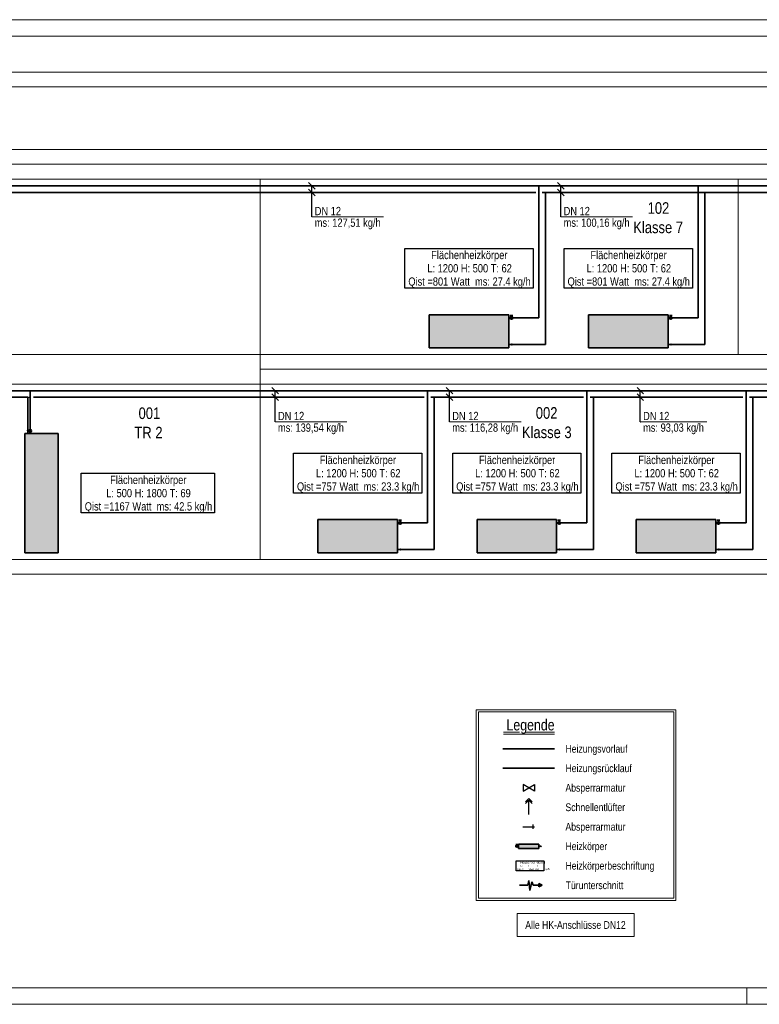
# Model space of a CAD drawing. Extents: x -88 to 926, y 37 to 334.
# Tile 4 of 12: x 515 to 738, y 37 to 334. Entities that reach past the tile are written whole.
import ezdxf
from ezdxf.lldxf.tags import DXFTag

# ---------------------------------------------------------------- set-up
doc = ezdxf.new("R2010")
doc.units = 0
doc.layers.get('0').update_dxf_attribs({"lineweight": 13})
for name, color, linetype, lineweight in [('H_BI_Bauteile', 7, 'Continuous', 25), ('H_BI_Heizkoerpertext', 7, 'Continuous', 25), ('H_BI_Text', 7, 'Continuous', 25), ('X_BI_Geometrie', 7, 'Continuous', 13), ('X_BI_Text', 7, 'Continuous', 25)]:
    doc.layers.add(name, color=color, linetype=linetype, lineweight=lineweight)
for name, color, linetype, lineweight, true_color in [('H_BI_Heizkoerper', 1, 'Continuous', 35, 0xff0000), ('H_BI_Heizkoerperflaeche', 7, 'Continuous', 35, 0xffcccc), ('H_BI_Ruecklauf', 5, 'fein_strichliert', 35, 0x0000ff), ('H_BI_Vorlauf', 7, 'Continuous', 35, 0xed0e24), ('X_BI_Schemaaufbau', 9, 'Continuous', 18, 0x808080)]:
    doc.layers.add(name, color=color, linetype=linetype, lineweight=lineweight, true_color=true_color)
doc.styles.get("Standard").update_dxf_attribs({"font": 'arial.ttf'})
tags = doc.linetypes.add('fein_strichliert', pattern=[4, 1, -2, 1]).pattern_tags.tags
tags[8:9] = [DXFTag(74, 4), DXFTag(75, 0), DXFTag(340, '0'), DXFTag(46, 0.0), DXFTag(50, 0.0), DXFTag(44, 0.0), DXFTag(45, 0.0)]
tags[6:7] = [DXFTag(74, 4), DXFTag(75, 0), DXFTag(340, '0'), DXFTag(46, 0.0), DXFTag(50, 0.0), DXFTag(44, 0.0), DXFTag(45, 0.0)]
tags[4:5] = [DXFTag(74, 4), DXFTag(75, 0), DXFTag(340, '0'), DXFTag(46, 0.0), DXFTag(50, 0.0), DXFTag(44, 0.0), DXFTag(45, 0.0)]

# ---------------------------------------------------------------- blocks, each defined once
blk = doc.blocks.new('Blockreferenz-A03ENM1PI0', base_point=(-88.02, 36.58))
at = {"color": 0, "linetype": 'ByBlock', "lineweight": -2, "ltscale": 0.13}
for p, q in [((925.98, 333.58), (-88.02, 333.58)), ((920.98, 328.58), (-68.02, 328.58)), ((-68.02, 41.58), (920.98, 41.58)), ((733.98, 41.58), (733.98, 36.58)), ((-88.02, 36.58), (925.98, 36.58))]:
    blk.add_line(p, q, dxfattribs=at)
blk = doc.blocks.new('Polylinie-A03ENM1RI0', base_point=(-31.31, 170.78))
at = {"color": 0, "linetype": 'ByBlock', "lineweight": -2, "ltscale": 0.18}
for p, q in [((431.13, 223.68), (904.21, 223.68)), ((904.21, 170.78), (-31.31, 170.78))]:
    blk.add_line(p, q, dxfattribs=at)
blk = doc.blocks.new('Polylinie-A03ENM1TI0', base_point=(-31.31, 232.6))
at = {"color": 0, "linetype": 'ByBlock', "lineweight": -2, "ltscale": 0.18}
for p, q in [((431.13, 285.5), (904.21, 285.5)), ((904.21, 232.6), (-31.31, 232.6))]:
    blk.add_line(p, q, dxfattribs=at)
blk = doc.blocks.new('Polylinie-A03ENM1VI0', base_point=(-31.31, 294.42))
at = {"color": 0, "linetype": 'ByBlock', "lineweight": -2, "ltscale": 0.18}
for p, q in [((-31.31, 313.33), (788.17, 313.33)), ((904.21, 294.42), (-31.31, 294.42))]:
    blk.add_line(p, q, dxfattribs=at)
blk = doc.blocks.new('Heizkörper-A03ENM5NI0', base_point=(516.39, 172.78))
at = {"color": 0, "linetype": 'ByBlock', "lineweight": -2, "ltscale": 0.35}
for p, q in [((526.39, 208.78), (516.39, 208.78)), ((516.39, 208.78), (516.39, 172.78)), ((526.39, 172.78), (526.39, 208.78)), ((516.39, 172.78), (526.39, 172.78))]:
    blk.add_line(p, q, dxfattribs=at)
at = {"layer": 'H_BI_Heizkoerperflaeche', "linetype": 'ByBlock', "lineweight": -2, "ltscale": 0.35}
blk.add_solid([(526.39, 172.78), (526.39, 208.78), (516.39, 172.78), (516.39, 208.78)], dxfattribs=at)
at = {"layer": 'H_BI_Ruecklauf', "linetype": 'fein_strichliert', "lineweight": -2, "ltscale": 0.35}
blk.add_line((517.29, 208.78), (517.29, 209.68), dxfattribs=at)
blk.add_circle((517.29, 209.68), 0.1, dxfattribs=at)
at = {"layer": 'H_BI_Vorlauf', "linetype": 'ByBlock', "lineweight": -2, "ltscale": 0.35}
blk.add_line((517.99, 210.38), (517.99, 208.78), dxfattribs=at)
for radius in [0.4, 0.3, 0.2, 0.1]:
    blk.add_circle((517.99, 209.58), radius, dxfattribs=at)
blk = doc.blocks.new('Bauteilbeschriftung-A03ENM5PI0', base_point=(533.39, 184.78))
at = {"color": 0, "lineweight": -2}
for p, q in [((533.39, 196.78), (573.59, 196.78)), ((533.39, 184.78), (533.39, 196.78)), ((573.59, 196.78), (573.59, 184.78)), ((573.59, 184.78), (533.39, 184.78))]:
    blk.add_line(p, q, dxfattribs=at)
at = {"color": 0, "linetype": 'ByBlock', "lineweight": -2, "ltscale": 0.25, "char_height": 2.5, "attachment_point": 1}
for s, insert in [('{\\W0.8;\\fArial;Flächenheizkörper}', (542.09, 196.03)), ('{\\W0.8;\\fArial;L: 500 H: 1800 T: 69}', (540.92, 192.03)), ('{\\W0.8;\\fArial;Qist =1167 Watt  ms: 42.5 kg/h}', (534.43, 188.03))]:
    blk.add_mtext(s, dxfattribs=dict(at, insert=insert))
blk = doc.blocks.new('Heizkörper-A03ENM67I0', base_point=(604.69, 172.78))
at = {"color": 0, "linetype": 'ByBlock', "lineweight": -2, "ltscale": 0.35}
for p, q in [((628.69, 182.78), (604.69, 182.78)), ((604.69, 182.78), (604.69, 172.78)), ((628.69, 172.78), (628.69, 182.78)), ((604.69, 172.78), (628.69, 172.78))]:
    blk.add_line(p, q, dxfattribs=at)
at = {"layer": 'H_BI_Heizkoerperflaeche', "linetype": 'ByBlock', "lineweight": -2, "ltscale": 0.35}
blk.add_solid([(628.69, 172.78), (628.69, 182.78), (604.69, 172.78), (604.69, 182.78)], dxfattribs=at)
at = {"layer": 'H_BI_Ruecklauf', "linetype": 'fein_strichliert', "lineweight": -2, "ltscale": 0.35}
blk.add_line((628.69, 173.78), (629.59, 173.78), dxfattribs=at)
blk.add_circle((629.59, 173.78), 0.1, dxfattribs=at)
at = {"layer": 'H_BI_Vorlauf', "linetype": 'ByBlock', "lineweight": -2, "ltscale": 0.35}
for p, q in [((628.69, 181.78), (630.29, 181.78)), ((629.89, 182.58), (629.09, 182.58)), ((629.49, 182.18), (629.49, 182.58))]:
    blk.add_line(p, q, dxfattribs=at)
for radius in [0.4, 0.3, 0.2, 0.1]:
    blk.add_circle((629.49, 181.78), radius, dxfattribs=at)
blk = doc.blocks.new('Bauteilbeschriftung-A03ENM69I0', base_point=(597.36, 190.78))
at = {"color": 0, "lineweight": -2}
for p, q in [((597.36, 202.78), (636.01, 202.78)), ((597.36, 190.78), (597.36, 202.78)), ((636.01, 202.78), (636.01, 190.78)), ((636.01, 190.78), (597.36, 190.78))]:
    blk.add_line(p, q, dxfattribs=at)
at = {"color": 0, "linetype": 'ByBlock', "lineweight": -2, "ltscale": 0.25, "char_height": 2.5, "attachment_point": 1}
for s, insert in [('{\\W0.8;\\fArial;Flächenheizkörper}', (605.29, 202.03)), ('{\\W0.8;\\fArial;L: 1200 H: 500 T: 62}', (604.13, 198.03)), ('{\\W0.8;\\fArial;Qist =757 Watt  ms: 23.3 kg/h}', (598.41, 194.03))]:
    blk.add_mtext(s, dxfattribs=dict(at, insert=insert))
blk = doc.blocks.new('Heizkörper-A03ENM6BI0', base_point=(700.69, 172.78))
at = {"color": 0, "linetype": 'ByBlock', "lineweight": -2, "ltscale": 0.35}
for p, q in [((724.69, 182.78), (700.69, 182.78)), ((700.69, 182.78), (700.69, 172.78)), ((724.69, 172.78), (724.69, 182.78)), ((700.69, 172.78), (724.69, 172.78))]:
    blk.add_line(p, q, dxfattribs=at)
at = {"layer": 'H_BI_Heizkoerperflaeche', "linetype": 'ByBlock', "lineweight": -2, "ltscale": 0.35}
blk.add_solid([(724.69, 172.78), (724.69, 182.78), (700.69, 172.78), (700.69, 182.78)], dxfattribs=at)
at = {"layer": 'H_BI_Ruecklauf', "linetype": 'fein_strichliert', "lineweight": -2, "ltscale": 0.35}
blk.add_line((724.69, 173.78), (725.59, 173.78), dxfattribs=at)
blk.add_circle((725.59, 173.78), 0.1, dxfattribs=at)
at = {"layer": 'H_BI_Vorlauf', "linetype": 'ByBlock', "lineweight": -2, "ltscale": 0.35}
for p, q in [((724.69, 181.78), (726.29, 181.78)), ((725.89, 182.58), (725.09, 182.58)), ((725.49, 182.18), (725.49, 182.58))]:
    blk.add_line(p, q, dxfattribs=at)
for radius in [0.4, 0.3, 0.2, 0.1]:
    blk.add_circle((725.49, 181.78), radius, dxfattribs=at)
blk = doc.blocks.new('Bauteilbeschriftung-A03ENM6DI0', base_point=(693.36, 190.78))
at = {"color": 0, "lineweight": -2}
for p, q in [((693.36, 202.78), (732.01, 202.78)), ((693.36, 190.78), (693.36, 202.78)), ((732.01, 202.78), (732.01, 190.78)), ((732.01, 190.78), (693.36, 190.78))]:
    blk.add_line(p, q, dxfattribs=at)
at = {"color": 0, "linetype": 'ByBlock', "lineweight": -2, "ltscale": 0.25, "char_height": 2.5, "attachment_point": 1}
for s, insert in [('{\\W0.8;\\fArial;Flächenheizkörper}', (701.29, 202.03)), ('{\\W0.8;\\fArial;L: 1200 H: 500 T: 62}', (700.13, 198.03)), ('{\\W0.8;\\fArial;Qist =757 Watt  ms: 23.3 kg/h}', (694.41, 194.03))]:
    blk.add_mtext(s, dxfattribs=dict(at, insert=insert))
blk = doc.blocks.new('Heizkörper-A03ENM6FI0', base_point=(652.69, 172.78))
at = {"color": 0, "linetype": 'ByBlock', "lineweight": -2, "ltscale": 0.35}
for p, q in [((676.69, 182.78), (652.69, 182.78)), ((652.69, 182.78), (652.69, 172.78)), ((676.69, 172.78), (676.69, 182.78)), ((652.69, 172.78), (676.69, 172.78))]:
    blk.add_line(p, q, dxfattribs=at)
at = {"layer": 'H_BI_Heizkoerperflaeche', "linetype": 'ByBlock', "lineweight": -2, "ltscale": 0.35}
blk.add_solid([(676.69, 172.78), (676.69, 182.78), (652.69, 172.78), (652.69, 182.78)], dxfattribs=at)
at = {"layer": 'H_BI_Ruecklauf', "linetype": 'fein_strichliert', "lineweight": -2, "ltscale": 0.35}
blk.add_line((676.69, 173.78), (677.59, 173.78), dxfattribs=at)
blk.add_circle((677.59, 173.78), 0.1, dxfattribs=at)
at = {"layer": 'H_BI_Vorlauf', "linetype": 'ByBlock', "lineweight": -2, "ltscale": 0.35}
for p, q in [((676.69, 181.78), (678.29, 181.78)), ((677.89, 182.58), (677.09, 182.58)), ((677.49, 182.18), (677.49, 182.58))]:
    blk.add_line(p, q, dxfattribs=at)
for radius in [0.4, 0.3, 0.2, 0.1]:
    blk.add_circle((677.49, 181.78), radius, dxfattribs=at)
blk = doc.blocks.new('Bauteilbeschriftung-A03ENM6HI0', base_point=(645.36, 190.78))
at = {"color": 0, "lineweight": -2}
for p, q in [((645.36, 202.78), (684.01, 202.78)), ((645.36, 190.78), (645.36, 202.78)), ((684.01, 202.78), (684.01, 190.78)), ((684.01, 190.78), (645.36, 190.78))]:
    blk.add_line(p, q, dxfattribs=at)
at = {"color": 0, "linetype": 'ByBlock', "lineweight": -2, "ltscale": 0.25, "char_height": 2.5, "attachment_point": 1}
for s, insert in [('{\\W0.8;\\fArial;Flächenheizkörper}', (653.29, 202.03)), ('{\\W0.8;\\fArial;L: 1200 H: 500 T: 62}', (652.13, 198.03)), ('{\\W0.8;\\fArial;Qist =757 Watt  ms: 23.3 kg/h}', (646.41, 194.03))]:
    blk.add_mtext(s, dxfattribs=dict(at, insert=insert))
blk = doc.blocks.new('Teilstrecke-A03ENM6JI0', base_point=(678.29, 181.78))
at = {"color": 0, "linetype": 'ByBlock', "lineweight": -2, "ltscale": 0.35}
for p, q in [((685.79, 181.78), (685.79, 221.68)), ((678.29, 181.78), (685.79, 181.78))]:
    blk.add_line(p, q, dxfattribs=at)
blk = doc.blocks.new('Teilstrecke-A03ENM6LI0', base_point=(677.59, 173.78))
at = {"color": 0, "linetype": 'ByBlock', "lineweight": -2, "ltscale": 0.35}
for p, q in [((687.79, 173.78), (687.79, 219.68)), ((677.59, 173.78), (687.79, 173.78))]:
    blk.add_line(p, q, dxfattribs=at)
blk = doc.blocks.new('T-Stück-A03ENM6NI0', base_point=(685.41, 221.3))
at = {"color": 0, "lineweight": -2}
for p, q in [((685.41, 221.86), (685.41, 221.49)), ((685.6, 221.3), (685.97, 221.3)), ((686.16, 221.49), (686.16, 221.86))]:
    blk.add_line(p, q, dxfattribs=at)
blk = doc.blocks.new('T-Stück-A03ENM6PI0', base_point=(687.41, 219.3))
at = {"color": 0, "linetype": 'Continuous', "lineweight": -2, "ltscale": 0.35}
for p, q in [((687.41, 219.86), (687.41, 219.49)), ((688.16, 219.49), (688.16, 219.86)), ((687.6, 219.3), (687.97, 219.3))]:
    blk.add_line(p, q, dxfattribs=at)
blk = doc.blocks.new('Teilstrecke-A03ENM6RI0', base_point=(630.29, 181.78))
at = {"color": 0, "linetype": 'ByBlock', "lineweight": -2, "ltscale": 0.35}
for p, q in [((637.79, 181.78), (637.79, 221.68)), ((630.29, 181.78), (637.79, 181.78))]:
    blk.add_line(p, q, dxfattribs=at)
blk = doc.blocks.new('Teilstrecke-A03ENM6TI0', base_point=(637.79, 221.68))
at = {"color": 0, "linetype": 'ByBlock', "lineweight": -2, "ltscale": 0.35}
blk.add_line((637.79, 221.68), (685.79, 221.68), dxfattribs=at)
blk = doc.blocks.new('T-Stück-A03ENM6VI0', base_point=(637.41, 221.3))
at = {"color": 0, "lineweight": -2}
for p, q in [((637.41, 221.86), (637.41, 221.49)), ((637.6, 221.3), (637.97, 221.3)), ((638.16, 221.49), (638.16, 221.86))]:
    blk.add_line(p, q, dxfattribs=at)
blk = doc.blocks.new('Teilstrecke-A03ENM6XI0', base_point=(629.59, 173.78))
at = {"color": 0, "linetype": 'ByBlock', "lineweight": -2, "ltscale": 0.35}
for p, q in [((639.79, 173.78), (639.79, 219.68)), ((629.59, 173.78), (639.79, 173.78))]:
    blk.add_line(p, q, dxfattribs=at)
blk = doc.blocks.new('Teilstrecke-A03ENM6ZI0', base_point=(639.79, 219.68))
at = {"color": 0, "linetype": 'ByBlock', "lineweight": -2, "ltscale": 0.35}
for p, q in [((639.79, 219.68), (684.79, 219.68)), ((686.79, 219.68), (687.79, 219.68))]:
    blk.add_line(p, q, dxfattribs=at)
blk = doc.blocks.new('T-Stück-A03ENM71I0', base_point=(639.41, 219.3))
at = {"color": 0, "linetype": 'Continuous', "lineweight": -2, "ltscale": 0.35}
for p, q in [((639.41, 219.86), (639.41, 219.49)), ((640.16, 219.49), (640.16, 219.86)), ((639.6, 219.3), (639.97, 219.3))]:
    blk.add_line(p, q, dxfattribs=at)
blk = doc.blocks.new('Teilstrecke-A03ENM7FI0', base_point=(517.29, 209.68))
at = {"color": 0, "linetype": 'ByBlock', "lineweight": -2, "ltscale": 0.35}
blk.add_line((517.29, 209.68), (517.29, 219.68), dxfattribs=at)
blk = doc.blocks.new('Teilstrecke-A03ENM7HI0', base_point=(486.39, 219.68))
at = {"color": 0, "linetype": 'ByBlock', "lineweight": -2, "ltscale": 0.35}
blk.add_line((486.39, 219.68), (517.29, 219.68), dxfattribs=at)
blk = doc.blocks.new('Teilstrecke-A03ENM7JI0', base_point=(518.99, 219.68))
at = {"color": 0, "linetype": 'ByBlock', "lineweight": -2, "ltscale": 0.35}
for p, q in [((518.99, 219.68), (636.79, 219.68)), ((638.79, 219.68), (639.79, 219.68))]:
    blk.add_line(p, q, dxfattribs=at)
blk = doc.blocks.new('T-Stück-A03ENM7LI0', base_point=(516.91, 219.3))
at = {"color": 0, "linetype": 'Continuous', "lineweight": -2, "ltscale": 0.35}
for p, q in [((516.91, 219.86), (516.91, 219.49)), ((517.66, 219.49), (517.66, 219.86)), ((517.1, 219.3), (517.47, 219.3))]:
    blk.add_line(p, q, dxfattribs=at)
blk = doc.blocks.new('Teilstrecke-A03ENM7NI0', base_point=(517.99, 210.38))
at = {"color": 0, "linetype": 'ByBlock', "lineweight": -2, "ltscale": 0.35}
blk.add_line((517.99, 210.38), (517.99, 221.68), dxfattribs=at)
blk = doc.blocks.new('Teilstrecke-A03ENM7PI0', base_point=(484.39, 221.68))
at = {"color": 0, "linetype": 'ByBlock', "lineweight": -2, "ltscale": 0.35}
blk.add_line((484.39, 221.68), (517.99, 221.68), dxfattribs=at)
blk = doc.blocks.new('Teilstrecke-A03ENM7RI0', base_point=(517.99, 221.68))
at = {"color": 0, "linetype": 'ByBlock', "lineweight": -2, "ltscale": 0.35}
blk.add_line((517.99, 221.68), (637.79, 221.68), dxfattribs=at)
blk = doc.blocks.new('T-Stück-A03ENM7TI0', base_point=(517.61, 221.3))
at = {"color": 0, "lineweight": -2}
for p, q in [((517.61, 221.86), (517.61, 221.49)), ((517.8, 221.3), (518.17, 221.3)), ((518.36, 221.49), (518.36, 221.86))]:
    blk.add_line(p, q, dxfattribs=at)
blk = doc.blocks.new('Teilstrecke-A03ENM8VI0', base_point=(733.79, 221.68))
at = {"color": 0, "linetype": 'ByBlock', "lineweight": -2, "ltscale": 0.35}
blk.add_line((733.79, 221.68), (796.21, 221.68), dxfattribs=at)
blk = doc.blocks.new('Teilstrecke-A03ENM8XI0', base_point=(726.29, 181.78))
at = {"color": 0, "linetype": 'ByBlock', "lineweight": -2, "ltscale": 0.35}
for p, q in [((733.79, 181.78), (733.79, 221.68)), ((726.29, 181.78), (733.79, 181.78))]:
    blk.add_line(p, q, dxfattribs=at)
blk = doc.blocks.new('Teilstrecke-A03ENM8ZI0', base_point=(685.79, 221.68))
at = {"color": 0, "linetype": 'ByBlock', "lineweight": -2, "ltscale": 0.35}
blk.add_line((733.79, 221.68), (685.79, 221.68), dxfattribs=at)
blk = doc.blocks.new('T-Stück-A03ENM91I0', base_point=(733.41, 221.3))
at = {"color": 0, "lineweight": -2}
for p, q in [((733.41, 221.86), (733.41, 221.49)), ((733.6, 221.3), (733.97, 221.3)), ((734.16, 221.49), (734.16, 221.86))]:
    blk.add_line(p, q, dxfattribs=at)
blk = doc.blocks.new('Teilstrecke-A03ENM93I0', base_point=(735.79, 219.68))
at = {"color": 0, "linetype": 'ByBlock', "lineweight": -2, "ltscale": 0.35}
for p, q in [((735.79, 219.68), (795.21, 219.68)), ((797.21, 219.68), (798.21, 219.68))]:
    blk.add_line(p, q, dxfattribs=at)
blk = doc.blocks.new('Teilstrecke-A03ENM95I0', base_point=(725.59, 173.78))
at = {"color": 0, "linetype": 'ByBlock', "lineweight": -2, "ltscale": 0.35}
for p, q in [((735.79, 173.78), (735.79, 219.68)), ((725.59, 173.78), (735.79, 173.78))]:
    blk.add_line(p, q, dxfattribs=at)
blk = doc.blocks.new('Teilstrecke-A03ENM97I0', base_point=(687.79, 219.68))
at = {"color": 0, "linetype": 'ByBlock', "lineweight": -2, "ltscale": 0.35}
for p, q in [((732.79, 219.68), (687.79, 219.68)), ((735.79, 219.68), (734.79, 219.68))]:
    blk.add_line(p, q, dxfattribs=at)
blk = doc.blocks.new('T-Stück-A03ENM99I0', base_point=(735.41, 219.3))
at = {"color": 0, "linetype": 'Continuous', "lineweight": -2, "ltscale": 0.35}
for p, q in [((735.41, 219.86), (735.41, 219.49)), ((736.16, 219.49), (736.16, 219.86)), ((735.6, 219.3), (735.97, 219.3))]:
    blk.add_line(p, q, dxfattribs=at)
blk = doc.blocks.new('Heizkörper-A03ENMANI0', base_point=(638.26, 234.6))
at = {"color": 0, "linetype": 'ByBlock', "lineweight": -2, "ltscale": 0.35}
for p, q in [((662.26, 244.6), (638.26, 244.6)), ((638.26, 244.6), (638.26, 234.6)), ((662.26, 234.6), (662.26, 244.6)), ((638.26, 234.6), (662.26, 234.6))]:
    blk.add_line(p, q, dxfattribs=at)
at = {"layer": 'H_BI_Heizkoerperflaeche', "linetype": 'ByBlock', "lineweight": -2, "ltscale": 0.35}
blk.add_solid([(662.26, 234.6), (662.26, 244.6), (638.26, 234.6), (638.26, 244.6)], dxfattribs=at)
at = {"layer": 'H_BI_Ruecklauf', "linetype": 'fein_strichliert', "lineweight": -2, "ltscale": 0.35}
blk.add_line((662.26, 235.6), (663.16, 235.6), dxfattribs=at)
blk.add_circle((663.16, 235.6), 0.1, dxfattribs=at)
at = {"layer": 'H_BI_Vorlauf', "linetype": 'ByBlock', "lineweight": -2, "ltscale": 0.35}
for p, q in [((662.26, 243.6), (663.86, 243.6)), ((663.46, 244.4), (662.66, 244.4)), ((663.06, 244), (663.06, 244.4))]:
    blk.add_line(p, q, dxfattribs=at)
for radius in [0.4, 0.3, 0.2, 0.1]:
    blk.add_circle((663.06, 243.6), radius, dxfattribs=at)
blk = doc.blocks.new('Bauteilbeschriftung-A03ENMAPI0', base_point=(630.94, 252.6))
at = {"color": 0, "lineweight": -2}
for p, q in [((630.94, 264.6), (669.59, 264.6)), ((630.94, 252.6), (630.94, 264.6)), ((669.59, 264.6), (669.59, 252.6)), ((669.59, 252.6), (630.94, 252.6))]:
    blk.add_line(p, q, dxfattribs=at)
at = {"color": 0, "linetype": 'ByBlock', "lineweight": -2, "ltscale": 0.25, "char_height": 2.5, "attachment_point": 1}
for s, insert in [('{\\W0.8;\\fArial;Flächenheizkörper}', (638.87, 263.85)), ('{\\W0.8;\\fArial;L: 1200 H: 500 T: 62}', (637.71, 259.85)), ('{\\W0.8;\\fArial;Qist =801 Watt  ms: 27.4 kg/h}', (631.98, 255.85))]:
    blk.add_mtext(s, dxfattribs=dict(at, insert=insert))
blk = doc.blocks.new('Heizkörper-A03ENMARI0', base_point=(686.26, 234.6))
at = {"color": 0, "linetype": 'ByBlock', "lineweight": -2, "ltscale": 0.35}
for p, q in [((710.26, 244.6), (686.26, 244.6)), ((686.26, 244.6), (686.26, 234.6)), ((710.26, 234.6), (710.26, 244.6)), ((686.26, 234.6), (710.26, 234.6))]:
    blk.add_line(p, q, dxfattribs=at)
at = {"layer": 'H_BI_Heizkoerperflaeche', "linetype": 'ByBlock', "lineweight": -2, "ltscale": 0.35}
blk.add_solid([(710.26, 234.6), (710.26, 244.6), (686.26, 234.6), (686.26, 244.6)], dxfattribs=at)
at = {"layer": 'H_BI_Ruecklauf', "linetype": 'fein_strichliert', "lineweight": -2, "ltscale": 0.35}
blk.add_line((710.26, 235.6), (711.16, 235.6), dxfattribs=at)
blk.add_circle((711.16, 235.6), 0.1, dxfattribs=at)
at = {"layer": 'H_BI_Vorlauf', "linetype": 'ByBlock', "lineweight": -2, "ltscale": 0.35}
for p, q in [((710.26, 243.6), (711.86, 243.6)), ((711.46, 244.4), (710.66, 244.4)), ((711.06, 244), (711.06, 244.4))]:
    blk.add_line(p, q, dxfattribs=at)
for radius in [0.4, 0.3, 0.2, 0.1]:
    blk.add_circle((711.06, 243.6), radius, dxfattribs=at)
blk = doc.blocks.new('Bauteilbeschriftung-A03ENMATI0', base_point=(678.94, 252.6))
at = {"color": 0, "lineweight": -2}
for p, q in [((678.94, 264.6), (717.59, 264.6)), ((678.94, 252.6), (678.94, 264.6)), ((717.59, 264.6), (717.59, 252.6)), ((717.59, 252.6), (678.94, 252.6))]:
    blk.add_line(p, q, dxfattribs=at)
at = {"color": 0, "linetype": 'ByBlock', "lineweight": -2, "ltscale": 0.25, "char_height": 2.5, "attachment_point": 1}
for s, insert in [('{\\W0.8;\\fArial;Flächenheizkörper}', (686.87, 263.85)), ('{\\W0.8;\\fArial;L: 1200 H: 500 T: 62}', (685.71, 259.85)), ('{\\W0.8;\\fArial;Qist =801 Watt  ms: 27.4 kg/h}', (679.98, 255.85))]:
    blk.add_mtext(s, dxfattribs=dict(at, insert=insert))
blk = doc.blocks.new('Teilstrecke-A03ENMBNI0', base_point=(486.39, 281.5))
at = {"color": 0, "linetype": 'ByBlock', "lineweight": -2, "ltscale": 0.35}
for p, q in [((486.39, 281.5), (670.36, 281.5)), ((672.36, 281.5), (673.36, 281.5))]:
    blk.add_line(p, q, dxfattribs=at)
blk = doc.blocks.new('Teilstrecke-A03ENMBTI0', base_point=(484.39, 283.5))
at = {"color": 0, "linetype": 'ByBlock', "lineweight": -2, "ltscale": 0.35}
blk.add_line((484.39, 283.5), (671.36, 283.5), dxfattribs=at)
blk = doc.blocks.new('Teilstrecke-A03ENMBVI0', base_point=(711.16, 235.6))
at = {"color": 0, "linetype": 'ByBlock', "lineweight": -2, "ltscale": 0.35}
for p, q in [((721.36, 281.5), (721.36, 235.6)), ((721.36, 235.6), (711.16, 235.6))]:
    blk.add_line(p, q, dxfattribs=at)
blk = doc.blocks.new('T-Stück-A03ENMBXI0', base_point=(720.99, 281.12))
at = {"color": 0, "linetype": 'Continuous', "lineweight": -2, "ltscale": 0.35}
for p, q in [((720.99, 281.68), (720.99, 281.31)), ((721.18, 281.12), (721.55, 281.12)), ((721.74, 281.31), (721.74, 281.68))]:
    blk.add_line(p, q, dxfattribs=at)
blk = doc.blocks.new('Teilstrecke-A03ENMCNI0', base_point=(663.16, 235.6))
at = {"color": 0, "linetype": 'ByBlock', "lineweight": -2, "ltscale": 0.35}
for p, q in [((673.36, 235.6), (673.36, 281.5)), ((663.16, 235.6), (673.36, 235.6))]:
    blk.add_line(p, q, dxfattribs=at)
blk = doc.blocks.new('Teilstrecke-A03ENMCPI0', base_point=(673.36, 281.5))
at = {"color": 0, "linetype": 'ByBlock', "lineweight": -2, "ltscale": 0.35}
blk.add_line((673.36, 281.5), (721.36, 281.5), dxfattribs=at)
blk = doc.blocks.new('Teilstrecke-A03ENMCRI0', base_point=(663.86, 243.6))
at = {"color": 0, "linetype": 'ByBlock', "lineweight": -2, "ltscale": 0.35}
for p, q in [((671.36, 243.6), (671.36, 283.5)), ((663.86, 243.6), (671.36, 243.6))]:
    blk.add_line(p, q, dxfattribs=at)
blk = doc.blocks.new('Teilstrecke-A03ENMCTI0', base_point=(671.36, 283.5))
at = {"color": 0, "linetype": 'ByBlock', "lineweight": -2, "ltscale": 0.35}
blk.add_line((671.36, 283.5), (719.36, 283.5), dxfattribs=at)
blk = doc.blocks.new('Teilstrecke-A03ENMCVI0', base_point=(711.86, 243.6))
at = {"color": 0, "linetype": 'ByBlock', "lineweight": -2, "ltscale": 0.35}
for p, q in [((719.36, 283.5), (719.36, 243.6)), ((719.36, 243.6), (711.86, 243.6))]:
    blk.add_line(p, q, dxfattribs=at)
blk = doc.blocks.new('Teilstrecke-A03ENMCXI0', base_point=(721.36, 281.5))
at = {"color": 0, "linetype": 'ByBlock', "lineweight": -2, "ltscale": 0.35}
for p, q in [((721.36, 281.5), (780.79, 281.5)), ((782.79, 281.5), (783.79, 281.5))]:
    blk.add_line(p, q, dxfattribs=at)
blk = doc.blocks.new('Teilstrecke-A03ENMD1I0', base_point=(719.36, 283.5))
at = {"color": 0, "linetype": 'ByBlock', "lineweight": -2, "ltscale": 0.35}
blk.add_line((719.36, 283.5), (781.79, 283.5), dxfattribs=at)
blk = doc.blocks.new('T-Stück-A03ENMDJI0', base_point=(672.99, 281.12))
at = {"color": 0, "linetype": 'Continuous', "lineweight": -2, "ltscale": 0.35}
for p, q in [((672.99, 281.68), (672.99, 281.31)), ((673.18, 281.12), (673.55, 281.12)), ((673.74, 281.31), (673.74, 281.68))]:
    blk.add_line(p, q, dxfattribs=at)
blk = doc.blocks.new('T-Stück-A03ENMDLI0', base_point=(670.99, 283.12))
at = {"color": 0, "lineweight": -2}
for p, q in [((670.99, 283.68), (670.99, 283.31)), ((671.18, 283.12), (671.55, 283.12)), ((671.74, 283.31), (671.74, 283.68))]:
    blk.add_line(p, q, dxfattribs=at)
blk = doc.blocks.new('T-Stück-A03ENMDNI0', base_point=(718.99, 283.12))
at = {"color": 0, "lineweight": -2}
for p, q in [((718.99, 283.68), (718.99, 283.31)), ((719.18, 283.12), (719.55, 283.12)), ((719.74, 283.31), (719.74, 283.68))]:
    blk.add_line(p, q, dxfattribs=at)
blk = doc.blocks.new('Bauteilbeschriftung-A03ENME9I0', base_point=(590.84, 209.29))
at = {"color": 0, "linetype": 'ByBlock', "lineweight": -2, "ltscale": 0.25}
for p, q in [((590.84, 222.68), (592.84, 220.68)), ((590.84, 220.68), (592.84, 218.68)), ((591.84, 212.29), (591.84, 221.68))]:
    blk.add_line(p, q, dxfattribs=at)
at = {"color": 0, "lineweight": 18}
blk.add_line((591.84, 212.29), (613.43, 212.29), dxfattribs=at)
at = {"color": 0, "lineweight": -2}
blk.add_circle((591.84, 212.29), 0.01, dxfattribs=at)
at = {"color": 0, "linetype": 'ByBlock', "lineweight": -2, "ltscale": 0.25, "char_height": 2.5, "attachment_point": 1}
for s, insert in [('{\\W0.8;\\fArial;DN 12}', (592.68, 215.29)), ('{\\W0.8;\\fArial;ms: 139,54 kg/h}', (592.68, 211.79))]:
    blk.add_mtext(s, dxfattribs=dict(at, insert=insert))
blk = doc.blocks.new('Bauteilbeschriftung-A03ENMEBI0', base_point=(700.91, 209.29))
at = {"color": 0, "linetype": 'ByBlock', "lineweight": -2, "ltscale": 0.25}
for p, q in [((700.91, 222.68), (702.91, 220.68)), ((700.91, 220.68), (702.91, 218.68)), ((701.91, 212.29), (701.91, 221.68))]:
    blk.add_line(p, q, dxfattribs=at)
at = {"color": 0, "lineweight": 18}
blk.add_line((701.91, 212.29), (721.94, 212.29), dxfattribs=at)
at = {"color": 0, "lineweight": -2}
blk.add_circle((701.91, 212.29), 0.01, dxfattribs=at)
at = {"color": 0, "linetype": 'ByBlock', "lineweight": -2, "ltscale": 0.25, "char_height": 2.5, "attachment_point": 1}
for s, insert in [('{\\W0.8;\\fArial;DN 12}', (702.74, 215.29)), ('{\\W0.8;\\fArial;ms: 93,03 kg/h}', (702.74, 211.79))]:
    blk.add_mtext(s, dxfattribs=dict(at, insert=insert))
blk = doc.blocks.new('Bauteilbeschriftung-A03ENMEDI0', base_point=(643.38, 209.29))
at = {"color": 0, "linetype": 'ByBlock', "lineweight": -2, "ltscale": 0.25}
for p, q in [((643.38, 222.68), (645.38, 220.68)), ((643.38, 220.68), (645.38, 218.68)), ((644.38, 212.29), (644.38, 221.68))]:
    blk.add_line(p, q, dxfattribs=at)
at = {"color": 0, "lineweight": 18}
blk.add_line((644.38, 212.29), (665.97, 212.29), dxfattribs=at)
at = {"color": 0, "lineweight": -2}
blk.add_circle((644.38, 212.29), 0.01, dxfattribs=at)
at = {"color": 0, "linetype": 'ByBlock', "lineweight": -2, "ltscale": 0.25, "char_height": 2.5, "attachment_point": 1}
for s, insert in [('{\\W0.8;\\fArial;DN 12}', (645.21, 215.29)), ('{\\W0.8;\\fArial;ms: 116,28 kg/h}', (645.21, 211.79))]:
    blk.add_mtext(s, dxfattribs=dict(at, insert=insert))
blk = doc.blocks.new('Bauteilbeschriftung-A03ENMENI0', base_point=(676.96, 271.11))
at = {"color": 0, "linetype": 'ByBlock', "lineweight": -2, "ltscale": 0.25}
for p, q in [((676.96, 284.5), (678.96, 282.5)), ((676.96, 282.5), (678.96, 280.5)), ((677.96, 274.11), (677.96, 283.5))]:
    blk.add_line(p, q, dxfattribs=at)
at = {"color": 0, "lineweight": 18}
blk.add_line((677.96, 274.11), (699.54, 274.11), dxfattribs=at)
at = {"color": 0, "lineweight": -2}
blk.add_circle((677.96, 274.11), 0.01, dxfattribs=at)
at = {"color": 0, "linetype": 'ByBlock', "lineweight": -2, "ltscale": 0.25, "char_height": 2.5, "attachment_point": 1}
for s, insert in [('{\\W0.8;\\fArial;DN 12}', (678.79, 277.11)), ('{\\W0.8;\\fArial;ms: 100,16 kg/h}', (678.79, 273.61))]:
    blk.add_mtext(s, dxfattribs=dict(at, insert=insert))
blk = doc.blocks.new('Bauteilbeschriftung-A03ENMEPI0', base_point=(601.92, 271.11))
at = {"color": 0, "linetype": 'ByBlock', "lineweight": -2, "ltscale": 0.25}
for p, q in [((601.92, 284.5), (603.92, 282.5)), ((601.92, 282.5), (603.92, 280.5)), ((602.92, 274.11), (602.92, 283.5))]:
    blk.add_line(p, q, dxfattribs=at)
at = {"color": 0, "lineweight": 18}
blk.add_line((602.92, 274.11), (624.51, 274.11), dxfattribs=at)
at = {"color": 0, "lineweight": -2}
blk.add_circle((602.92, 274.11), 0.01, dxfattribs=at)
at = {"color": 0, "linetype": 'ByBlock', "lineweight": -2, "ltscale": 0.25, "char_height": 2.5, "attachment_point": 1}
for s, insert in [('{\\W0.8;\\fArial;DN 12}', (603.76, 277.11)), ('{\\W0.8;\\fArial;ms: 127,51 kg/h}', (603.76, 273.61))]:
    blk.add_mtext(s, dxfattribs=dict(at, insert=insert))
blk = doc.blocks.new('Blockreferenz-A03ENMF3I0', base_point=(652.42, 67.88))
at = {"color": 0, "linetype": 'ByBlock', "lineweight": -2, "ltscale": 0.13}
for p, q in [((652.42, 67.88), (652.42, 125.42)), ((652.42, 125.42), (712.65, 125.42)), ((653.09, 68.55), (653.09, 124.76)), ((653.09, 124.76), (711.98, 124.76)), ((711.98, 124.76), (711.98, 68.55)), ((712.65, 125.42), (712.65, 67.88)), ((660.69, 118.7), (665.44, 118.7)), ((660.69, 118.09), (676.07, 118.09)), ((667.19, 118.7), (676.07, 118.7)), ((711.98, 68.55), (653.09, 68.55)), ((712.65, 67.88), (652.42, 67.88))]:
    blk.add_line(p, q, dxfattribs=at)
at = {"layer": 'H_BI_Bauteile', "color": 0}
for p, q in [((666.62, 100.9), (669.96, 102.9)), ((669.96, 100.9), (666.62, 102.9)), ((666.62, 102.9), (666.62, 100.9)), ((669.96, 102.9), (669.96, 100.9))]:
    blk.add_line(p, q, dxfattribs=at)
at = {"layer": 'H_BI_Bauteile', "color": 0, "linetype": 'ByBlock', "ltscale": 0.25}
for p, q in [((668.29, 98.68), (667.29, 97.69)), ((668.29, 98.18), (667.29, 97.18)), ((668.29, 98.68), (669.29, 97.69)), ((668.29, 93.85), (668.29, 98.18)), ((668.29, 98.18), (669.29, 97.18)), ((666.54, 90.14), (670.04, 90.14)), ((669.48, 90.79), (669.48, 89.48))]:
    blk.add_line(p, q, dxfattribs=at)
at = {"layer": 'H_BI_Heizkoerper', "linetype": 'ByBlock', "ltscale": 0.35}
for p, q in [((665.22, 83.59), (665.22, 84.92)), ((665.22, 84.92), (671.36, 84.92)), ((671.36, 83.59), (665.22, 83.59)), ((671.36, 84.92), (671.36, 83.59)), ((665.44, 72.5), (667.95, 72.5)), ((667.95, 72.5), (668.33, 73.94)), ((668.33, 73.94), (668.64, 70.93)), ((668.64, 70.93), (669.22, 73.5)), ((669.22, 73.5), (669.59, 72.5)), ((669.59, 72.5), (671.27, 72.5)), ((672.34, 72.5), (671.27, 73)), ((671.27, 73), (671.27, 72)), ((672.34, 72.5), (671.27, 72))]:
    blk.add_line(p, q, dxfattribs=at)
blk.add_solid([(671.27, 72), (671.27, 73), (672.34, 72.5)], dxfattribs=at)
at = {"layer": 'H_BI_Heizkoerperflaeche', "linetype": 'ByBlock', "ltscale": 0.35}
blk.add_solid([(665.22, 83.59), (665.22, 84.92), (671.36, 83.59), (671.36, 84.92)], dxfattribs=at)
at = {"layer": 'H_BI_Ruecklauf', "linetype": 'fein_strichliert', "ltscale": 1.05}
blk.add_line((660.51, 107.78), (676.07, 107.78), dxfattribs=at)
at = {"layer": 'H_BI_Ruecklauf', "linetype": 'fein_strichliert', "ltscale": 0.35}
blk.add_line((671.36, 84.26), (671.96, 84.26), dxfattribs=at)
blk.add_circle((671.96, 84.26), 0.0667, dxfattribs=at)
at = {"layer": 'H_BI_Vorlauf', "linetype": 'ByBlock', "ltscale": 0.35}
for p, q in [((660.45, 113.66), (676.01, 113.66)), ((665.22, 84.26), (664.16, 84.26)), ((664.42, 84.79), (664.96, 84.79)), ((664.69, 84.52), (664.69, 84.79))]:
    blk.add_line(p, q, dxfattribs=at)
for radius in [0.267, 0.2, 0.133, 0.0667]:
    blk.add_circle((664.69, 84.26), radius, dxfattribs=at)
at = {"layer": 'X_BI_Text', "color": 0}
for p, q in [((664.5, 79.88), (672.78, 79.88)), ((664.5, 76.88), (664.5, 79.88)), ((672.78, 79.88), (672.78, 76.88)), ((672.78, 76.88), (664.5, 76.88))]:
    blk.add_line(p, q, dxfattribs=at)
at = {"layer": 'X_BI_Text', "color": 0, "linetype": 'ByBlock', "ltscale": 0.25, "attachment_point": 1}
for s, insert, char_height in [('{\\W0.8;\\fArial;Legende}', (661.56, 122.53), 3.3333), ('{\\W0.8;\\fArial;Heizungsvorlauf}', (679.34, 114.82), 2.3333), ('{\\W0.8;\\fArial;Heizungsrücklauf}', (679.34, 108.94), 2.3333), ('{\\W0.8;\\fArial;Absperrarmatur}', (679.34, 103.06), 2.3333), ('{\\W0.8;\\fArial;Schnellentlüfter}', (679.34, 97.18), 2.3333), ('{\\W0.8;\\fArial;Absperrarmatur}', (679.34, 91.3), 2.3333), ('{\\W0.8;\\fArial;Heizkörper}', (679.34, 85.42), 2.3333), ('{\\W0.8;\\fArial;Qist =- - -  Watt  ms: - - -  kg/h}', (664.73, 77.64), 0.5333), ('{\\W0.8;\\fArial;Heizkörper Modell}', (665.7, 79.71), 0.6667), ('{\\W0.8;\\fArial;L: - - -  H: - - -  T: - - - }', (665.8, 78.64), 0.5333), ('{\\W0.8;\\fArial;Heizkörperbeschriftung}', (679.34, 79.54), 2.3333), ('{\\W0.8;\\fArial;Türunterschnitt}', (679.4, 73.66), 2.3333)]:
    blk.add_mtext(s, dxfattribs=dict(at, insert=insert, char_height=char_height))
blk = doc.blocks.new('Polygon-A03ENMF5I0', base_point=(664.83, 56.99))
at = {"color": 0, "linetype": 'ByBlock', "lineweight": -2, "ltscale": 0.13}
for p, q in [((664.83, 63.97), (700.04, 63.97)), ((664.83, 56.99), (664.83, 63.97)), ((700.04, 63.97), (700.04, 56.99)), ((700.04, 56.99), (664.83, 56.99))]:
    blk.add_line(p, q, dxfattribs=at)

msp = doc.modelspace()

# ---------------------------------------------------------------- linework, layer by layer
at = {"layer": 'X_BI_Schemaaufbau', "ltscale": 0.18}
for p, q in [((-39.61, 317.79), (904.21, 317.79)), ((-31.31, 289.96), (904.21, 289.96)), ((587.36, 170.78), (587.36, 285.5)), ((731.36, 232.6), (731.36, 285.5)), ((587.36, 228.14), (904.21, 228.14)), ((-31.31, 166.32), (788.17, 166.32))]:
    msp.add_line(p, q, dxfattribs=at)

# ---------------------------------------------------------------- block references
at = {"layer": 'H_BI_Heizkoerper', "ltscale": 0.35}
for name, p in [('Heizkörper-A03ENMANI0', (638.26, 234.6)), ('Heizkörper-A03ENMARI0', (686.26, 234.6)), ('Heizkörper-A03ENM5NI0', (516.39, 172.78)), ('Heizkörper-A03ENM67I0', (604.69, 172.78)), ('Heizkörper-A03ENM6FI0', (652.69, 172.78)), ('Heizkörper-A03ENM6BI0', (700.69, 172.78))]:
    msp.add_blockref(name, p, dxfattribs=at)
at = {"layer": 'H_BI_Heizkoerpertext', "ltscale": 0.25}
for name, p in [('Bauteilbeschriftung-A03ENMAPI0', (630.94, 252.6)), ('Bauteilbeschriftung-A03ENMATI0', (678.94, 252.6)), ('Bauteilbeschriftung-A03ENM69I0', (597.36, 190.78)), ('Bauteilbeschriftung-A03ENM6HI0', (645.36, 190.78)), ('Bauteilbeschriftung-A03ENM6DI0', (693.36, 190.78)), ('Bauteilbeschriftung-A03ENM5PI0', (533.39, 184.78))]:
    msp.add_blockref(name, p, dxfattribs=at)
at = {"layer": 'H_BI_Ruecklauf', "ltscale": 0.35}
for name, p in [('Teilstrecke-A03ENMBNI0', (486.39, 281.5)), ('Teilstrecke-A03ENMCNI0', (663.16, 235.6)), ('T-Stück-A03ENMDJI0', (672.99, 281.12)), ('Teilstrecke-A03ENMCPI0', (673.36, 281.5)), ('Teilstrecke-A03ENMBVI0', (711.16, 235.6)), ('T-Stück-A03ENMBXI0', (720.99, 281.12)), ('Teilstrecke-A03ENMCXI0', (721.36, 281.5)), ('T-Stück-A03ENM7LI0', (516.91, 219.3)), ('T-Stück-A03ENM71I0', (639.41, 219.3)), ('T-Stück-A03ENM6PI0', (687.41, 219.3)), ('T-Stück-A03ENM99I0', (735.41, 219.3)), ('Teilstrecke-A03ENM7HI0', (486.39, 219.68)), ('Teilstrecke-A03ENM7FI0', (517.29, 209.68)), ('Teilstrecke-A03ENM7JI0', (518.99, 219.68)), ('Teilstrecke-A03ENM6XI0', (629.59, 173.78)), ('Teilstrecke-A03ENM6ZI0', (639.79, 219.68)), ('Teilstrecke-A03ENM6LI0', (677.59, 173.78)), ('Teilstrecke-A03ENM97I0', (687.79, 219.68)), ('Teilstrecke-A03ENM95I0', (725.59, 173.78)), ('Teilstrecke-A03ENM93I0', (735.79, 219.68))]:
    msp.add_blockref(name, p, dxfattribs=at)
at = {"layer": 'H_BI_Text', "ltscale": 0.25}
for name, p in [('Bauteilbeschriftung-A03ENMEPI0', (601.92, 271.11)), ('Bauteilbeschriftung-A03ENMENI0', (676.96, 271.11)), ('Bauteilbeschriftung-A03ENME9I0', (590.84, 209.29)), ('Bauteilbeschriftung-A03ENMEDI0', (643.38, 209.29)), ('Bauteilbeschriftung-A03ENMEBI0', (700.91, 209.29))]:
    msp.add_blockref(name, p, dxfattribs=at)
at = {"layer": 'H_BI_Vorlauf', "ltscale": 0.35}
for name, p in [('Teilstrecke-A03ENMBTI0', (484.39, 283.5)), ('Teilstrecke-A03ENMCRI0', (663.86, 243.6)), ('T-Stück-A03ENMDLI0', (670.99, 283.12)), ('Teilstrecke-A03ENMCTI0', (671.36, 283.5)), ('Teilstrecke-A03ENMCVI0', (711.86, 243.6)), ('T-Stück-A03ENMDNI0', (718.99, 283.12)), ('Teilstrecke-A03ENMD1I0', (719.36, 283.5)), ('Teilstrecke-A03ENM7PI0', (484.39, 221.68)), ('T-Stück-A03ENM7TI0', (517.61, 221.3)), ('Teilstrecke-A03ENM7NI0', (517.99, 210.38)), ('Teilstrecke-A03ENM7RI0', (517.99, 221.68)), ('Teilstrecke-A03ENM6RI0', (630.29, 181.78)), ('T-Stück-A03ENM6VI0', (637.41, 221.3)), ('Teilstrecke-A03ENM6TI0', (637.79, 221.68)), ('Teilstrecke-A03ENM6JI0', (678.29, 181.78)), ('T-Stück-A03ENM6NI0', (685.41, 221.3)), ('Teilstrecke-A03ENM8ZI0', (685.79, 221.68)), ('Teilstrecke-A03ENM8XI0', (726.29, 181.78)), ('T-Stück-A03ENM91I0', (733.41, 221.3)), ('Teilstrecke-A03ENM8VI0', (733.79, 221.68))]:
    msp.add_blockref(name, p, dxfattribs=at)
at = {"layer": 'X_BI_Geometrie', "ltscale": 0.13}
for name, p in [('Blockreferenz-A03ENM1PI0', (-88.02, 36.58)), ('Blockreferenz-A03ENMF3I0', (652.42, 67.88)), ('Polygon-A03ENMF5I0', (664.83, 56.99))]:
    msp.add_blockref(name, p, dxfattribs=at)
at = {"layer": 'X_BI_Schemaaufbau', "ltscale": 0.18}
for name, p in [('Polylinie-A03ENM1VI0', (-31.31, 294.42)), ('Polylinie-A03ENM1TI0', (-31.31, 232.6)), ('Polylinie-A03ENM1RI0', (-31.31, 170.78))]:
    msp.add_blockref(name, p, dxfattribs=at)

# ---------------------------------------------------------------- texts
at = {"layer": 'X_BI_Schemaaufbau', "ltscale": 0.18, "char_height": 3.5, "attachment_point": 1}
for s, insert in [('{\\W0.8;\\fArial;102}', (704.11, 278.53)), ('{\\W0.8;\\fArial;Klasse 7}', (699.78, 272.69)), ('{\\W0.8;\\fArial;001}', (550.66, 216.63)), ('{\\W0.8;\\fArial;002}', (670.4, 216.71)), ('{\\W0.8;\\fArial;Klasse 3}', (666.21, 210.87)), ('{\\W0.8;\\fArial;TR 2}', (549.4, 210.78))]:
    msp.add_mtext(s, dxfattribs=dict(at, insert=insert))
at = {"layer": 'X_BI_Text', "ltscale": 0.25, "insert": (667.22, 61.68), "char_height": 2.3333, "attachment_point": 1}
msp.add_mtext('{\\W0.8;\\fArial;Alle HK-Anschlüsse DN12}', dxfattribs=at)

doc.saveas('drawing.dxf')
